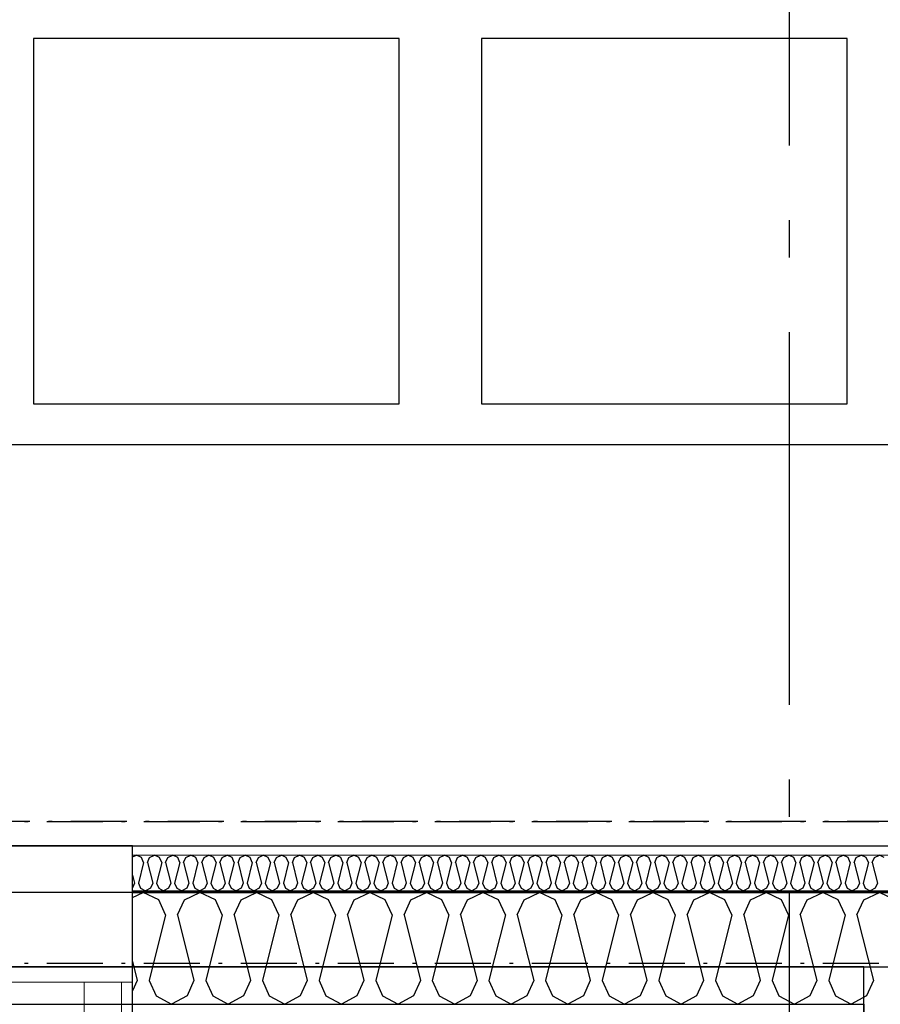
# Model space of a CAD drawing. Header units: millimetres. Extents: x -117798 to 93698, y -182207 to 252400.
# Tile 243 of 256: x -66104 to -64951, y -12167 to -10847. Entities that reach past the tile are written whole.
import ezdxf
from ezdxf.enums import TextEntityAlignment as Align

# ---------------------------------------------------------------- set-up
doc = ezdxf.new("R2010")
doc.units = ezdxf.units.MM
doc.header["$LTSCALE"] = 0.5
doc.header["$MEASUREMENT"] = 0
for name, pattern in [('Akselinje', [1500, 1000, -200, 100, -200]), ('Over snittplan', [260, 150, -50, 10, -50]), ('PLINE', [0])]:
    doc.linetypes.add(name, pattern=pattern)
for name, color, linetype in [('223- Bjelker', 7, 'Continuous'), ('232- Ikke-bærende yttervegger', 7, 'Continuous'), ('232- Ikke-bærende yttervegger (Skravur)', 7, 'Continuous'), ('232- Ikke-bærende yttervegger (Skravur)(Nye konstruksjoner)', 7, 'Continuous'), ('232- Ikke-bærende yttervegger(Nye konstruksjoner)', 7, 'Continuous'), ('244- Vinduer_ dører_ foldevegger(Nye konstruksjoner)', 7, 'Continuous'), ('251- Frittbærende dekker', 7, 'Continuous'), ('256- Faste himlinger og overflatebehandling(Nye konstruksjoner)', 7, 'Continuous'), ('261- Primærkonstruksjon (tak)(Nye konstruksjoner)', 7, 'Continuous'), ('82-- Modullinjer', 7, 'Continuous'), ('852- Teknisk_symbolsk informasjon_ bygning(Nye konstruksjoner)', 7, 'Continuous'), ('862- M___Nettoareal(Nye konstruksjoner)', 7, 'Continuous'), ('862- M___Nettoareal(Polylinje)(Nye konstruksjoner)', 7, 'Continuous'), ('862- M___Nettoareal(Tekst)(Nye konstruksjoner)', 7, 'Continuous')]:
    doc.layers.add(name, color=color, linetype=linetype)
doc.layers.add('234- Vinduer_ dører_ porter(Nye konstruksjoner)', color=7, linetype='Continuous', lineweight=0)
doc.layers.add('236- Innvendig kledning og overflate(Nye konstruksjoner)', color=7, linetype='Continuous', lineweight=0)
doc.styles.add('GENERATED_STYLE_1', font='arial.ttf')
doc.styles.add('GENERATED_STYLE_4', font='arial.ttf')

# ---------------------------------------------------------------- blocks, each defined once
blk = doc.blocks.new('Personal_A-203_8', base_point=(-63784.6, -7535.4))
at = {"layer": '862- M___Nettoareal(Polylinje)(Nye konstruksjoner)', "linetype": 'PLINE', "flags": 128}
blk.add_lwpolyline([(-67635.7, -5151.9), (-67635.7, -8254.4), (-66998.2, -8254.4), (-66998.2, -8579.4), (-67635.7, -8579.4), (-67635.7, -11724.4), (-66998.2, -11724.4), (-66998.2, -11954.4), (-61678.2, -11954.4), (-61678.2, -11916.9), (-61540.7, -11916.9), (-61540.7, -8516.9), (-61678.2, -8516.9), (-61678.2, -8316.9), (-61540.7, -8316.9), (-61540.7, -4916.9), (-61678.2, -4916.9), (-61678.2, -4716.9), (-61540.7, -4716.9), (-61540.7, -3686.9), (-66305.1, -3686.9), (-67007.4, -5151.9)], close=True, dxfattribs=at)
at = {"layer": '862- M___Nettoareal(Tekst)(Nye konstruksjoner)', "style": 'GENERATED_STYLE_1'}
for tag, height, p in [('DUMMY_862', 150, (-63902.5, -7129.5)), ('ROOM_NAME', 150, (-63902.5, -7975.7)), ('DUMMY_861', 100, (-64059.6, -7575.4)), ('ROOM_NUMBER', 100, (-64059.6, -7964.2)), ('DUMMY_863', 100, (-63666.7, -7941.4))]:
    blk.add_attdef(tag, text='', height=height, rotation=90, dxfattribs=at).set_placement(p, align=Align.TOP_LEFT)
blk = doc.blocks.new('*X136')
at = {"layer": '232- Ikke-bærende yttervegger (Skravur)', "linetype": 'PLINE'}
for p, q in [((-65953.2, -12023.7), (-65938.8, -12016.9)), ((-65918.1, -12026.7), (-65938.8, -12016.9)), ((-65883.7, -12026.7), (-65863, -12016.9)), ((-65842.2, -12026.7), (-65863, -12016.9)), ((-65807.8, -12026.7), (-65787.1, -12016.9)), ((-65766.4, -12026.7), (-65787.1, -12016.9)), ((-65731.9, -12026.7), (-65711.2, -12016.9)), ((-65690.5, -12026.7), (-65711.2, -12016.9)), ((-65656, -12026.7), (-65635.3, -12016.9)), ((-65614.6, -12026.7), (-65635.3, -12016.9)), ((-65580.2, -12026.7), (-65559.4, -12016.9)), ((-65538.7, -12026.7), (-65559.4, -12016.9)), ((-65504.3, -12026.7), (-65483.6, -12016.9)), ((-65462.8, -12026.7), (-65483.6, -12016.9)), ((-65428.4, -12026.7), (-65407.7, -12016.9)), ((-65387, -12026.7), (-65407.7, -12016.9)), ((-65352.5, -12026.7), (-65331.8, -12016.9)), ((-65311.1, -12026.7), (-65331.8, -12016.9)), ((-65276.6, -12026.7), (-65255.9, -12016.9)), ((-65235.2, -12026.7), (-65255.9, -12016.9)), ((-65200.8, -12026.7), (-65180, -12016.9)), ((-65159.3, -12026.7), (-65180, -12016.9)), ((-65124.9, -12026.7), (-65104.2, -12016.9)), ((-65083.4, -12026.7), (-65104.2, -12016.9)), ((-65049, -12026.7), (-65028.3, -12016.9)), ((-65007.6, -12026.7), (-65028.3, -12016.9)), ((-64973.1, -12026.7), (-64952.4, -12016.9)), ((-64931.7, -12026.7), (-64952.4, -12016.9)), ((-65908.9, -12047.1), (-65918.1, -12026.7)), ((-65892.9, -12047.1), (-65883.7, -12026.7)), ((-65833, -12047.1), (-65842.2, -12026.7)), ((-65817, -12047.1), (-65807.8, -12026.7)), ((-65757.1, -12047.1), (-65766.4, -12026.7)), ((-65741.2, -12047.1), (-65731.9, -12026.7)), ((-65681.2, -12047.1), (-65690.5, -12026.7)), ((-65665.3, -12047.1), (-65656, -12026.7)), ((-65605.3, -12047.1), (-65614.6, -12026.7)), ((-65589.4, -12047.1), (-65580.2, -12026.7)), ((-65529.5, -12047.1), (-65538.7, -12026.7)), ((-65513.5, -12047.1), (-65504.3, -12026.7)), ((-65453.6, -12047.1), (-65462.8, -12026.7)), ((-65437.6, -12047.1), (-65428.4, -12026.7)), ((-65377.7, -12047.1), (-65387, -12026.7)), ((-65361.8, -12047.1), (-65352.5, -12026.7)), ((-65301.8, -12047.1), (-65311.1, -12026.7)), ((-65285.9, -12047.1), (-65276.6, -12026.7)), ((-65226, -12047.1), (-65235.2, -12026.7)), ((-65210, -12047.1), (-65200.8, -12026.7)), ((-65150.1, -12047.1), (-65159.3, -12026.7)), ((-65134.1, -12047.1), (-65124.9, -12026.7)), ((-65074.2, -12047.1), (-65083.4, -12026.7)), ((-65058.3, -12047.1), (-65049, -12026.7)), ((-64998.3, -12047.1), (-65007.6, -12026.7)), ((-64982.4, -12047.1), (-64973.1, -12026.7)), ((-65908.9, -12047.1), (-65930.9, -12135)), ((-65892.9, -12047.1), (-65870.9, -12135)), ((-65833, -12047.1), (-65855, -12135)), ((-65817, -12047.1), (-65795, -12135)), ((-65757.1, -12047.1), (-65779.1, -12135)), ((-65741.2, -12047.1), (-65719.2, -12135)), ((-65681.2, -12047.1), (-65703.2, -12135)), ((-65665.3, -12047.1), (-65643.3, -12135)), ((-65605.3, -12047.1), (-65627.3, -12135)), ((-65589.4, -12047.1), (-65567.4, -12135)), ((-65529.5, -12047.1), (-65551.5, -12135)), ((-65513.5, -12047.1), (-65491.5, -12135)), ((-65453.6, -12047.1), (-65475.6, -12135)), ((-65437.6, -12047.1), (-65415.6, -12135)), ((-65377.7, -12047.1), (-65399.7, -12135)), ((-65361.8, -12047.1), (-65339.8, -12135)), ((-65301.8, -12047.1), (-65323.8, -12135)), ((-65285.9, -12047.1), (-65263.9, -12135)), ((-65226, -12047.1), (-65247.9, -12135)), ((-65210, -12047.1), (-65188, -12135)), ((-65150.1, -12047.1), (-65172.1, -12135)), ((-65134.1, -12047.1), (-65112.1, -12135)), ((-65074.2, -12047.1), (-65096.2, -12135)), ((-65058.3, -12047.1), (-65036.3, -12135)), ((-64998.3, -12047.1), (-65020.3, -12135)), ((-64982.4, -12047.1), (-64960.4, -12135)), ((-65953.2, -12109.6), (-65946.8, -12135)), ((-65946.8, -12135), (-65953.2, -12149)), ((-65930.9, -12135), (-65921.6, -12155.4)), ((-65870.9, -12135), (-65880.2, -12155.4)), ((-65855, -12135), (-65845.7, -12155.4)), ((-65795, -12135), (-65804.3, -12155.4)), ((-65779.1, -12135), (-65769.9, -12155.4)), ((-65719.2, -12135), (-65728.4, -12155.4)), ((-65703.2, -12135), (-65694, -12155.4)), ((-65643.3, -12135), (-65652.5, -12155.4)), ((-65627.3, -12135), (-65618.1, -12155.4)), ((-65567.4, -12135), (-65576.7, -12155.4)), ((-65551.5, -12135), (-65542.2, -12155.4)), ((-65491.5, -12135), (-65500.8, -12155.4)), ((-65475.6, -12135), (-65466.3, -12155.4)), ((-65415.6, -12135), (-65424.9, -12155.4)), ((-65399.7, -12135), (-65390.5, -12155.4)), ((-65339.8, -12135), (-65349, -12155.4)), ((-65323.8, -12135), (-65314.6, -12155.4)), ((-65263.9, -12135), (-65273.1, -12155.4)), ((-65247.9, -12135), (-65238.7, -12155.4)), ((-65188, -12135), (-65197.3, -12155.4)), ((-65172.1, -12135), (-65162.8, -12155.4)), ((-65112.1, -12135), (-65121.4, -12155.4)), ((-65096.2, -12135), (-65086.9, -12155.4)), ((-65036.3, -12135), (-65045.5, -12155.4)), ((-65020.3, -12135), (-65011.1, -12155.4)), ((-64960.4, -12135), (-64969.6, -12155.4)), ((-65921.6, -12155.4), (-65900.9, -12166.9)), ((-65880.2, -12155.4), (-65900.9, -12166.9)), ((-65845.7, -12155.4), (-65825, -12166.9)), ((-65804.3, -12155.4), (-65825, -12166.9)), ((-65769.9, -12155.4), (-65749.1, -12166.9)), ((-65728.4, -12155.4), (-65749.1, -12166.9)), ((-65694, -12155.4), (-65673.3, -12166.9)), ((-65652.5, -12155.4), (-65673.3, -12166.9)), ((-65618.1, -12155.4), (-65597.4, -12166.9)), ((-65576.7, -12155.4), (-65597.4, -12166.9)), ((-65542.2, -12155.4), (-65521.5, -12166.9)), ((-65500.8, -12155.4), (-65521.5, -12166.9)), ((-65466.3, -12155.4), (-65445.6, -12166.9)), ((-65424.9, -12155.4), (-65445.6, -12166.9)), ((-65390.5, -12155.4), (-65369.7, -12166.9)), ((-65349, -12155.4), (-65369.7, -12166.9)), ((-65314.6, -12155.4), (-65293.9, -12166.9)), ((-65273.1, -12155.4), (-65293.9, -12166.9)), ((-65238.7, -12155.4), (-65218, -12166.9)), ((-65197.3, -12155.4), (-65218, -12166.9)), ((-65162.8, -12155.4), (-65142.1, -12166.9)), ((-65121.4, -12155.4), (-65142.1, -12166.9)), ((-65086.9, -12155.4), (-65066.2, -12166.9)), ((-65045.5, -12155.4), (-65066.2, -12166.9)), ((-65011.1, -12155.4), (-64990.3, -12166.9)), ((-64969.6, -12155.4), (-64990.3, -12166.9))]:
    blk.add_line(p, q, dxfattribs=at)
blk = doc.blocks.new('*X358')
at = {"layer": '232- Ikke-bærende yttervegger (Skravur)(Nye konstruksjoner)', "linetype": 'PLINE'}
for p, q in [((-65953.2, -11969.4), (-65947.9, -11966.9)), ((-65941.3, -11970.1), (-65947.9, -11966.9)), ((-65938.3, -11976.6), (-65941.3, -11970.1)), ((-65933.2, -11976.6), (-65930.3, -11970.1)), ((-65930.3, -11970.1), (-65923.7, -11966.9)), ((-65917, -11970.1), (-65923.7, -11966.9)), ((-65914.1, -11976.6), (-65917, -11970.1)), ((-65909, -11976.6), (-65906, -11970.1)), ((-65906, -11970.1), (-65899.4, -11966.9)), ((-65892.7, -11970.1), (-65899.4, -11966.9)), ((-65889.8, -11976.6), (-65892.7, -11970.1)), ((-65884.7, -11976.6), (-65881.7, -11970.1)), ((-65881.7, -11970.1), (-65875.1, -11966.9)), ((-65868.5, -11970.1), (-65875.1, -11966.9)), ((-65865.5, -11976.6), (-65868.5, -11970.1)), ((-65860.4, -11976.6), (-65857.4, -11970.1)), ((-65857.4, -11970.1), (-65850.8, -11966.9)), ((-65844.2, -11970.1), (-65850.8, -11966.9)), ((-65841.2, -11976.6), (-65844.2, -11970.1)), ((-65836.1, -11976.6), (-65833.2, -11970.1)), ((-65833.2, -11970.1), (-65826.5, -11966.9)), ((-65819.9, -11970.1), (-65826.5, -11966.9)), ((-65816.9, -11976.6), (-65819.9, -11970.1)), ((-65811.8, -11976.6), (-65808.9, -11970.1)), ((-65808.9, -11970.1), (-65802.2, -11966.9)), ((-65795.6, -11970.1), (-65802.2, -11966.9)), ((-65792.7, -11976.6), (-65795.6, -11970.1)), ((-65787.6, -11976.6), (-65784.6, -11970.1)), ((-65784.6, -11970.1), (-65778, -11966.9)), ((-65771.3, -11970.1), (-65778, -11966.9)), ((-65768.4, -11976.6), (-65771.3, -11970.1)), ((-65763.3, -11976.6), (-65760.3, -11970.1)), ((-65760.3, -11970.1), (-65753.7, -11966.9)), ((-65747.1, -11970.1), (-65753.7, -11966.9)), ((-65744.1, -11976.6), (-65747.1, -11970.1)), ((-65739, -11976.6), (-65736, -11970.1)), ((-65736, -11970.1), (-65729.4, -11966.9)), ((-65722.8, -11970.1), (-65729.4, -11966.9)), ((-65719.8, -11976.6), (-65722.8, -11970.1)), ((-65714.7, -11976.6), (-65711.8, -11970.1)), ((-65711.8, -11970.1), (-65705.1, -11966.9)), ((-65698.5, -11970.1), (-65705.1, -11966.9)), ((-65695.5, -11976.6), (-65698.5, -11970.1)), ((-65690.4, -11976.6), (-65687.5, -11970.1)), ((-65687.5, -11970.1), (-65680.8, -11966.9)), ((-65674.2, -11970.1), (-65680.8, -11966.9)), ((-65671.3, -11976.6), (-65674.2, -11970.1)), ((-65666.2, -11976.6), (-65663.2, -11970.1)), ((-65663.2, -11970.1), (-65656.6, -11966.9)), ((-65649.9, -11970.1), (-65656.6, -11966.9)), ((-65647, -11976.6), (-65649.9, -11970.1)), ((-65641.9, -11976.6), (-65638.9, -11970.1)), ((-65638.9, -11970.1), (-65632.3, -11966.9)), ((-65625.6, -11970.1), (-65632.3, -11966.9)), ((-65622.7, -11976.6), (-65625.6, -11970.1)), ((-65617.6, -11976.6), (-65614.6, -11970.1)), ((-65614.6, -11970.1), (-65608, -11966.9)), ((-65601.4, -11970.1), (-65608, -11966.9)), ((-65598.4, -11976.6), (-65601.4, -11970.1)), ((-65593.3, -11976.6), (-65590.3, -11970.1)), ((-65590.3, -11970.1), (-65583.7, -11966.9)), ((-65577.1, -11970.1), (-65583.7, -11966.9)), ((-65574.1, -11976.6), (-65577.1, -11970.1)), ((-65569, -11976.6), (-65566.1, -11970.1)), ((-65566.1, -11970.1), (-65559.4, -11966.9)), ((-65552.8, -11970.1), (-65559.4, -11966.9)), ((-65549.8, -11976.6), (-65552.8, -11970.1)), ((-65544.7, -11976.6), (-65541.8, -11970.1)), ((-65541.8, -11970.1), (-65535.2, -11966.9)), ((-65528.5, -11970.1), (-65535.2, -11966.9)), ((-65525.6, -11976.6), (-65528.5, -11970.1)), ((-65520.5, -11976.6), (-65517.5, -11970.1)), ((-65517.5, -11970.1), (-65510.9, -11966.9)), ((-65504.2, -11970.1), (-65510.9, -11966.9)), ((-65501.3, -11976.6), (-65504.2, -11970.1)), ((-65496.2, -11976.6), (-65493.2, -11970.1)), ((-65493.2, -11970.1), (-65486.6, -11966.9)), ((-65480, -11970.1), (-65486.6, -11966.9)), ((-65477, -11976.6), (-65480, -11970.1)), ((-65471.9, -11976.6), (-65468.9, -11970.1)), ((-65468.9, -11970.1), (-65462.3, -11966.9)), ((-65455.7, -11970.1), (-65462.3, -11966.9)), ((-65452.7, -11976.6), (-65455.7, -11970.1)), ((-65447.6, -11976.6), (-65444.7, -11970.1)), ((-65444.7, -11970.1), (-65438, -11966.9)), ((-65431.4, -11970.1), (-65438, -11966.9)), ((-65428.4, -11976.6), (-65431.4, -11970.1)), ((-65423.3, -11976.6), (-65420.4, -11970.1)), ((-65420.4, -11970.1), (-65413.7, -11966.9)), ((-65407.1, -11970.1), (-65413.7, -11966.9)), ((-65404.2, -11976.6), (-65407.1, -11970.1)), ((-65399.1, -11976.6), (-65396.1, -11970.1)), ((-65396.1, -11970.1), (-65389.5, -11966.9)), ((-65382.8, -11970.1), (-65389.5, -11966.9)), ((-65379.9, -11976.6), (-65382.8, -11970.1)), ((-65374.8, -11976.6), (-65371.8, -11970.1)), ((-65371.8, -11970.1), (-65365.2, -11966.9)), ((-65358.6, -11970.1), (-65365.2, -11966.9)), ((-65355.6, -11976.6), (-65358.6, -11970.1)), ((-65350.5, -11976.6), (-65347.5, -11970.1)), ((-65347.5, -11970.1), (-65340.9, -11966.9)), ((-65334.3, -11970.1), (-65340.9, -11966.9)), ((-65331.3, -11976.6), (-65334.3, -11970.1)), ((-65326.2, -11976.6), (-65323.3, -11970.1)), ((-65323.3, -11970.1), (-65316.6, -11966.9)), ((-65310, -11970.1), (-65316.6, -11966.9)), ((-65307, -11976.6), (-65310, -11970.1)), ((-65301.9, -11976.6), (-65299, -11970.1)), ((-65299, -11970.1), (-65292.3, -11966.9)), ((-65285.7, -11970.1), (-65292.3, -11966.9)), ((-65282.8, -11976.6), (-65285.7, -11970.1)), ((-65277.7, -11976.6), (-65274.7, -11970.1)), ((-65274.7, -11970.1), (-65268.1, -11966.9)), ((-65261.4, -11970.1), (-65268.1, -11966.9)), ((-65258.5, -11976.6), (-65261.4, -11970.1)), ((-65253.4, -11976.6), (-65250.4, -11970.1)), ((-65250.4, -11970.1), (-65243.8, -11966.9)), ((-65237.1, -11970.1), (-65243.8, -11966.9)), ((-65234.2, -11976.6), (-65237.1, -11970.1)), ((-65229.1, -11976.6), (-65226.1, -11970.1)), ((-65226.1, -11970.1), (-65219.5, -11966.9)), ((-65212.9, -11970.1), (-65219.5, -11966.9)), ((-65209.9, -11976.6), (-65212.9, -11970.1)), ((-65204.8, -11976.6), (-65201.8, -11970.1)), ((-65201.8, -11970.1), (-65195.2, -11966.9)), ((-65188.6, -11970.1), (-65195.2, -11966.9)), ((-65185.6, -11976.6), (-65188.6, -11970.1)), ((-65180.5, -11976.6), (-65177.6, -11970.1)), ((-65177.6, -11970.1), (-65170.9, -11966.9)), ((-65164.3, -11970.1), (-65170.9, -11966.9)), ((-65161.3, -11976.6), (-65164.3, -11970.1)), ((-65156.2, -11976.6), (-65153.3, -11970.1)), ((-65153.3, -11970.1), (-65146.7, -11966.9)), ((-65140, -11970.1), (-65146.7, -11966.9)), ((-65137.1, -11976.6), (-65140, -11970.1)), ((-65132, -11976.6), (-65129, -11970.1)), ((-65129, -11970.1), (-65122.4, -11966.9)), ((-65115.7, -11970.1), (-65122.4, -11966.9)), ((-65112.8, -11976.6), (-65115.7, -11970.1)), ((-65107.7, -11976.6), (-65104.7, -11970.1)), ((-65104.7, -11970.1), (-65098.1, -11966.9)), ((-65091.5, -11970.1), (-65098.1, -11966.9)), ((-65088.5, -11976.6), (-65091.5, -11970.1)), ((-65083.4, -11976.6), (-65080.4, -11970.1)), ((-65080.4, -11970.1), (-65073.8, -11966.9)), ((-65067.2, -11970.1), (-65073.8, -11966.9)), ((-65064.2, -11976.6), (-65067.2, -11970.1)), ((-65059.1, -11976.6), (-65056.2, -11970.1)), ((-65056.2, -11970.1), (-65049.5, -11966.9)), ((-65042.9, -11970.1), (-65049.5, -11966.9)), ((-65039.9, -11976.6), (-65042.9, -11970.1)), ((-65034.8, -11976.6), (-65031.9, -11970.1)), ((-65031.9, -11970.1), (-65025.2, -11966.9)), ((-65018.6, -11970.1), (-65025.2, -11966.9)), ((-65015.7, -11976.6), (-65018.6, -11970.1)), ((-65010.6, -11976.6), (-65007.6, -11970.1)), ((-65007.6, -11970.1), (-65001, -11966.9)), ((-64994.3, -11970.1), (-65001, -11966.9)), ((-64991.4, -11976.6), (-64994.3, -11970.1)), ((-64986.3, -11976.6), (-64983.3, -11970.1)), ((-64983.3, -11970.1), (-64976.7, -11966.9)), ((-64970.1, -11970.1), (-64976.7, -11966.9)), ((-64967.1, -11976.6), (-64970.1, -11970.1)), ((-64962, -11976.6), (-64959, -11970.1)), ((-64959, -11970.1), (-64952.4, -11966.9)), ((-64945.8, -11970.1), (-64952.4, -11966.9)), ((-65938.3, -11976.6), (-65945.4, -12004.7)), ((-65933.2, -11976.6), (-65926.2, -12004.7)), ((-65914.1, -11976.6), (-65921.1, -12004.7)), ((-65909, -11976.6), (-65901.9, -12004.7)), ((-65889.8, -11976.6), (-65896.8, -12004.7)), ((-65884.7, -11976.6), (-65877.6, -12004.7)), ((-65865.5, -11976.6), (-65872.5, -12004.7)), ((-65860.4, -11976.6), (-65853.4, -12004.7)), ((-65841.2, -11976.6), (-65848.3, -12004.7)), ((-65836.1, -11976.6), (-65829.1, -12004.7)), ((-65816.9, -11976.6), (-65824, -12004.7)), ((-65811.8, -11976.6), (-65804.8, -12004.7)), ((-65792.7, -11976.6), (-65799.7, -12004.7)), ((-65787.6, -11976.6), (-65780.5, -12004.7)), ((-65768.4, -11976.6), (-65775.4, -12004.7)), ((-65763.3, -11976.6), (-65756.2, -12004.7)), ((-65744.1, -11976.6), (-65751.1, -12004.7)), ((-65739, -11976.6), (-65732, -12004.7)), ((-65719.8, -11976.6), (-65726.9, -12004.7)), ((-65714.7, -11976.6), (-65707.7, -12004.7)), ((-65695.5, -11976.6), (-65702.6, -12004.7)), ((-65690.4, -11976.6), (-65683.4, -12004.7)), ((-65671.3, -11976.6), (-65678.3, -12004.7)), ((-65666.2, -11976.6), (-65659.1, -12004.7)), ((-65647, -11976.6), (-65654, -12004.7)), ((-65641.9, -11976.6), (-65634.8, -12004.7)), ((-65622.7, -11976.6), (-65629.7, -12004.7)), ((-65617.6, -11976.6), (-65610.5, -12004.7)), ((-65598.4, -11976.6), (-65605.4, -12004.7)), ((-65593.3, -11976.6), (-65586.3, -12004.7)), ((-65574.1, -11976.6), (-65581.2, -12004.7)), ((-65569, -11976.6), (-65562, -12004.7)), ((-65549.8, -11976.6), (-65556.9, -12004.7)), ((-65544.7, -11976.6), (-65537.7, -12004.7)), ((-65525.6, -11976.6), (-65532.6, -12004.7)), ((-65520.5, -11976.6), (-65513.4, -12004.7)), ((-65501.3, -11976.6), (-65508.3, -12004.7)), ((-65496.2, -11976.6), (-65489.1, -12004.7)), ((-65477, -11976.6), (-65484, -12004.7)), ((-65471.9, -11976.6), (-65464.9, -12004.7)), ((-65452.7, -11976.6), (-65459.8, -12004.7)), ((-65447.6, -11976.6), (-65440.6, -12004.7)), ((-65428.4, -11976.6), (-65435.5, -12004.7)), ((-65423.3, -11976.6), (-65416.3, -12004.7)), ((-65404.2, -11976.6), (-65411.2, -12004.7)), ((-65399.1, -11976.6), (-65392, -12004.7)), ((-65379.9, -11976.6), (-65386.9, -12004.7)), ((-65374.8, -11976.6), (-65367.7, -12004.7)), ((-65355.6, -11976.6), (-65362.6, -12004.7)), ((-65350.5, -11976.6), (-65343.5, -12004.7)), ((-65331.3, -11976.6), (-65338.4, -12004.7)), ((-65326.2, -11976.6), (-65319.2, -12004.7)), ((-65307, -11976.6), (-65314.1, -12004.7)), ((-65301.9, -11976.6), (-65294.9, -12004.7)), ((-65282.8, -11976.6), (-65289.8, -12004.7)), ((-65277.7, -11976.6), (-65270.6, -12004.7)), ((-65258.5, -11976.6), (-65265.5, -12004.7)), ((-65253.4, -11976.6), (-65246.3, -12004.7)), ((-65234.2, -11976.6), (-65241.2, -12004.7)), ((-65229.1, -11976.6), (-65222, -12004.7)), ((-65209.9, -11976.6), (-65216.9, -12004.7)), ((-65204.8, -11976.6), (-65197.8, -12004.7)), ((-65185.6, -11976.6), (-65192.7, -12004.7)), ((-65180.5, -11976.6), (-65173.5, -12004.7)), ((-65161.3, -11976.6), (-65168.4, -12004.7)), ((-65156.2, -11976.6), (-65149.2, -12004.7)), ((-65137.1, -11976.6), (-65144.1, -12004.7)), ((-65132, -11976.6), (-65124.9, -12004.7)), ((-65112.8, -11976.6), (-65119.8, -12004.7)), ((-65107.7, -11976.6), (-65100.6, -12004.7)), ((-65088.5, -11976.6), (-65095.5, -12004.7)), ((-65083.4, -11976.6), (-65076.4, -12004.7)), ((-65064.2, -11976.6), (-65071.3, -12004.7)), ((-65059.1, -11976.6), (-65052.1, -12004.7)), ((-65039.9, -11976.6), (-65047, -12004.7)), ((-65034.8, -11976.6), (-65027.8, -12004.7)), ((-65015.7, -11976.6), (-65022.7, -12004.7)), ((-65010.6, -11976.6), (-65003.5, -12004.7)), ((-64991.4, -11976.6), (-64998.4, -12004.7)), ((-64986.3, -11976.6), (-64979.2, -12004.7)), ((-64967.1, -11976.6), (-64974.1, -12004.7)), ((-64962, -11976.6), (-64955, -12004.7)), ((-65953.2, -11994), (-65950.5, -12004.7)), ((-65950.5, -12004.7), (-65953.2, -12010.6)), ((-65945.4, -12004.7), (-65942.4, -12011.2)), ((-65942.4, -12011.2), (-65935.8, -12014.9)), ((-65929.2, -12011.2), (-65935.8, -12014.9)), ((-65926.2, -12004.7), (-65929.2, -12011.2)), ((-65921.1, -12004.7), (-65918.1, -12011.2)), ((-65918.1, -12011.2), (-65911.5, -12014.9)), ((-65904.9, -12011.2), (-65911.5, -12014.9)), ((-65901.9, -12004.7), (-65904.9, -12011.2)), ((-65896.8, -12004.7), (-65893.9, -12011.2)), ((-65893.9, -12011.2), (-65887.2, -12014.9)), ((-65880.6, -12011.2), (-65887.2, -12014.9)), ((-65877.6, -12004.7), (-65880.6, -12011.2)), ((-65872.5, -12004.7), (-65869.6, -12011.2)), ((-65869.6, -12011.2), (-65863, -12014.9)), ((-65856.3, -12011.2), (-65863, -12014.9)), ((-65853.4, -12004.7), (-65856.3, -12011.2)), ((-65848.3, -12004.7), (-65845.3, -12011.2)), ((-65845.3, -12011.2), (-65838.7, -12014.9)), ((-65832, -12011.2), (-65838.7, -12014.9)), ((-65829.1, -12004.7), (-65832, -12011.2)), ((-65824, -12004.7), (-65821, -12011.2)), ((-65821, -12011.2), (-65814.4, -12014.9)), ((-65807.8, -12011.2), (-65814.4, -12014.9)), ((-65804.8, -12004.7), (-65807.8, -12011.2)), ((-65799.7, -12004.7), (-65796.7, -12011.2)), ((-65796.7, -12011.2), (-65790.1, -12014.9)), ((-65783.5, -12011.2), (-65790.1, -12014.9)), ((-65780.5, -12004.7), (-65783.5, -12011.2)), ((-65775.4, -12004.7), (-65772.5, -12011.2)), ((-65772.5, -12011.2), (-65765.8, -12014.9)), ((-65759.2, -12011.2), (-65765.8, -12014.9)), ((-65756.2, -12004.7), (-65759.2, -12011.2)), ((-65751.1, -12004.7), (-65748.2, -12011.2)), ((-65748.2, -12011.2), (-65741.5, -12014.9)), ((-65734.9, -12011.2), (-65741.5, -12014.9)), ((-65732, -12004.7), (-65734.9, -12011.2)), ((-65726.9, -12004.7), (-65723.9, -12011.2)), ((-65723.9, -12011.2), (-65717.3, -12014.9)), ((-65710.6, -12011.2), (-65717.3, -12014.9)), ((-65707.7, -12004.7), (-65710.6, -12011.2)), ((-65702.6, -12004.7), (-65699.6, -12011.2)), ((-65699.6, -12011.2), (-65693, -12014.9)), ((-65686.4, -12011.2), (-65693, -12014.9)), ((-65683.4, -12004.7), (-65686.4, -12011.2)), ((-65678.3, -12004.7), (-65675.3, -12011.2)), ((-65675.3, -12011.2), (-65668.7, -12014.9)), ((-65662.1, -12011.2), (-65668.7, -12014.9)), ((-65659.1, -12004.7), (-65662.1, -12011.2)), ((-65654, -12004.7), (-65651.1, -12011.2)), ((-65651.1, -12011.2), (-65644.4, -12014.9)), ((-65637.8, -12011.2), (-65644.4, -12014.9)), ((-65634.8, -12004.7), (-65637.8, -12011.2)), ((-65629.7, -12004.7), (-65626.8, -12011.2)), ((-65626.8, -12011.2), (-65620.1, -12014.9)), ((-65613.5, -12011.2), (-65620.1, -12014.9)), ((-65610.5, -12004.7), (-65613.5, -12011.2)), ((-65605.4, -12004.7), (-65602.5, -12011.2)), ((-65602.5, -12011.2), (-65595.9, -12014.9)), ((-65589.2, -12011.2), (-65595.9, -12014.9)), ((-65586.3, -12004.7), (-65589.2, -12011.2)), ((-65581.2, -12004.7), (-65578.2, -12011.2)), ((-65578.2, -12011.2), (-65571.6, -12014.9)), ((-65564.9, -12011.2), (-65571.6, -12014.9)), ((-65562, -12004.7), (-65564.9, -12011.2)), ((-65556.9, -12004.7), (-65553.9, -12011.2)), ((-65553.9, -12011.2), (-65547.3, -12014.9)), ((-65540.7, -12011.2), (-65547.3, -12014.9)), ((-65537.7, -12004.7), (-65540.7, -12011.2)), ((-65532.6, -12004.7), (-65529.6, -12011.2)), ((-65529.6, -12011.2), (-65523, -12014.9)), ((-65516.4, -12011.2), (-65523, -12014.9)), ((-65513.4, -12004.7), (-65516.4, -12011.2)), ((-65508.3, -12004.7), (-65505.4, -12011.2)), ((-65505.4, -12011.2), (-65498.7, -12014.9)), ((-65492.1, -12011.2), (-65498.7, -12014.9)), ((-65489.1, -12004.7), (-65492.1, -12011.2)), ((-65484, -12004.7), (-65481.1, -12011.2)), ((-65481.1, -12011.2), (-65474.5, -12014.9)), ((-65467.8, -12011.2), (-65474.5, -12014.9)), ((-65464.9, -12004.7), (-65467.8, -12011.2)), ((-65459.8, -12004.7), (-65456.8, -12011.2)), ((-65456.8, -12011.2), (-65450.2, -12014.9)), ((-65443.5, -12011.2), (-65450.2, -12014.9)), ((-65440.6, -12004.7), (-65443.5, -12011.2)), ((-65435.5, -12004.7), (-65432.5, -12011.2)), ((-65432.5, -12011.2), (-65425.9, -12014.9)), ((-65419.3, -12011.2), (-65425.9, -12014.9)), ((-65416.3, -12004.7), (-65419.3, -12011.2)), ((-65411.2, -12004.7), (-65408.2, -12011.2)), ((-65408.2, -12011.2), (-65401.6, -12014.9)), ((-65395, -12011.2), (-65401.6, -12014.9)), ((-65392, -12004.7), (-65395, -12011.2)), ((-65386.9, -12004.7), (-65384, -12011.2)), ((-65384, -12011.2), (-65377.3, -12014.9)), ((-65370.7, -12011.2), (-65377.3, -12014.9)), ((-65367.7, -12004.7), (-65370.7, -12011.2)), ((-65362.6, -12004.7), (-65359.7, -12011.2)), ((-65359.7, -12011.2), (-65353, -12014.9)), ((-65346.4, -12011.2), (-65353, -12014.9)), ((-65343.5, -12004.7), (-65346.4, -12011.2)), ((-65338.4, -12004.7), (-65335.4, -12011.2)), ((-65335.4, -12011.2), (-65328.8, -12014.9)), ((-65322.1, -12011.2), (-65328.8, -12014.9)), ((-65319.2, -12004.7), (-65322.1, -12011.2)), ((-65314.1, -12004.7), (-65311.1, -12011.2)), ((-65311.1, -12011.2), (-65304.5, -12014.9)), ((-65297.9, -12011.2), (-65304.5, -12014.9)), ((-65294.9, -12004.7), (-65297.9, -12011.2)), ((-65289.8, -12004.7), (-65286.8, -12011.2)), ((-65286.8, -12011.2), (-65280.2, -12014.9)), ((-65273.6, -12011.2), (-65280.2, -12014.9)), ((-65270.6, -12004.7), (-65273.6, -12011.2)), ((-65265.5, -12004.7), (-65262.6, -12011.2)), ((-65262.6, -12011.2), (-65255.9, -12014.9)), ((-65249.3, -12011.2), (-65255.9, -12014.9)), ((-65246.3, -12004.7), (-65249.3, -12011.2)), ((-65241.2, -12004.7), (-65238.3, -12011.2)), ((-65238.3, -12011.2), (-65231.6, -12014.9)), ((-65225, -12011.2), (-65231.6, -12014.9)), ((-65222, -12004.7), (-65225, -12011.2)), ((-65216.9, -12004.7), (-65214, -12011.2)), ((-65214, -12011.2), (-65207.4, -12014.9)), ((-65200.7, -12011.2), (-65207.4, -12014.9)), ((-65197.8, -12004.7), (-65200.7, -12011.2)), ((-65192.7, -12004.7), (-65189.7, -12011.2)), ((-65189.7, -12011.2), (-65183.1, -12014.9)), ((-65176.4, -12011.2), (-65183.1, -12014.9)), ((-65173.5, -12004.7), (-65176.4, -12011.2)), ((-65168.4, -12004.7), (-65165.4, -12011.2)), ((-65165.4, -12011.2), (-65158.8, -12014.9)), ((-65152.2, -12011.2), (-65158.8, -12014.9)), ((-65149.2, -12004.7), (-65152.2, -12011.2)), ((-65144.1, -12004.7), (-65141.1, -12011.2)), ((-65141.1, -12011.2), (-65134.5, -12014.9)), ((-65127.9, -12011.2), (-65134.5, -12014.9)), ((-65124.9, -12004.7), (-65127.9, -12011.2)), ((-65119.8, -12004.7), (-65116.9, -12011.2)), ((-65116.9, -12011.2), (-65110.2, -12014.9)), ((-65103.6, -12011.2), (-65110.2, -12014.9)), ((-65100.6, -12004.7), (-65103.6, -12011.2)), ((-65095.5, -12004.7), (-65092.6, -12011.2)), ((-65092.6, -12011.2), (-65086, -12014.9)), ((-65079.3, -12011.2), (-65086, -12014.9)), ((-65076.4, -12004.7), (-65079.3, -12011.2)), ((-65071.3, -12004.7), (-65068.3, -12011.2)), ((-65068.3, -12011.2), (-65061.7, -12014.9)), ((-65055, -12011.2), (-65061.7, -12014.9)), ((-65052.1, -12004.7), (-65055, -12011.2)), ((-65047, -12004.7), (-65044, -12011.2)), ((-65044, -12011.2), (-65037.4, -12014.9)), ((-65030.8, -12011.2), (-65037.4, -12014.9)), ((-65027.8, -12004.7), (-65030.8, -12011.2)), ((-65022.7, -12004.7), (-65019.7, -12011.2)), ((-65019.7, -12011.2), (-65013.1, -12014.9)), ((-65006.5, -12011.2), (-65013.1, -12014.9)), ((-65003.5, -12004.7), (-65006.5, -12011.2)), ((-64998.4, -12004.7), (-64995.5, -12011.2)), ((-64995.5, -12011.2), (-64988.8, -12014.9)), ((-64982.2, -12011.2), (-64988.8, -12014.9)), ((-64979.2, -12004.7), (-64982.2, -12011.2)), ((-64974.1, -12004.7), (-64971.2, -12011.2)), ((-64971.2, -12011.2), (-64964.5, -12014.9)), ((-64957.9, -12011.2), (-64964.5, -12014.9)), ((-64955, -12004.7), (-64957.9, -12011.2))]:
    blk.add_line(p, q, dxfattribs=at)
blk = doc.blocks.new('Dørstempel[48]', base_point=(-66463.2, -12229.4))
at = {"layer": '852- Teknisk_symbolsk informasjon_ bygning(Nye konstruksjoner)', "char_height": 75, "attachment_point": 1, "rotation": 180, "style": 'GENERATED_STYLE_1'}
for s, insert in [('\\A1;{\\pql;\\pt0,50;\\fArial|b0|i0|c0|p0;\\W1.000000;x2\xa0090\\fArial|b0|i0|c0|p0;\\W1.000000;\\A1{\\H.66x;\\S^  ;}\\fArial|b0|i0|c0|p0;\\W1.000000;\\fArial|b0|i0|c0|p0;\\W1.000000;\\A1{\\H.66x;\\S^  ;}}', (-66534.6, -12942.6)), ('\\A1;{\\pql;\\pt0,50;\\fArial|b0|i0|c0|p0;\\W1.000000;990\\fArial|b0|i0|c0|p0;\\W1.000000;\\A1{\\H.66x;\\S^  ;}\\fArial|b0|i0|c0|p0;\\W1.000000;\\fArial|b0|i0|c0|p0;\\W1.000000;\\A1{\\H.66x;\\S^  ;}}', (-66363, -12942.6))]:
    blk.add_mtext(s, dxfattribs=dict(at, insert=insert))
at = {"layer": '852- Teknisk_symbolsk informasjon_ bygning(Nye konstruksjoner)', "style": 'GENERATED_STYLE_1'}
for tag, p in [('DUMMY_233', (-66305.8, -12606.2)), ('DUMMY_231', (-66305.8, -12724.1)), ('DUMMY_229', (-66305.8, -12841.9)), ('strUnitPrefix', (-66305.8, -12976.9))]:
    blk.add_attdef(tag, text='', height=75, rotation=180, dxfattribs=at).set_placement(p, align=Align.TOP_RIGHT)
for tag, p in [('DUMMY_234', (-66363, -12623.4)), ('DUMMY_232', (-66363, -12741.2)), ('DUMMY_230', (-66363, -12841.9)), ('DUMMY_228', (-66843.4, -12959.8))]:
    blk.add_attdef(tag, text='', height=75, rotation=180, dxfattribs=at).set_placement(p, align=Align.TOP_LEFT)
blk.add_attdef('AC_WIDO_ID', text='', height=100, rotation=180, dxfattribs=at).set_placement((-66463.2, -12927.2), align=Align.BOTTOM_CENTER)
blk = doc.blocks.new('Dør[20]')
at = {"layer": '234- Vinduer_ dører_ porter(Nye konstruksjoner)', "linetype": 'PLINE'}
for p, q in [((-66958.2, -12137.4), (-66973.2, -12137.4)), ((-66973.2, -12229.4), (-66973.2, -12137.4)), ((-66908.2, -12137.4), (-66958.2, -12137.4)), ((-66958.2, -12137.4), (-66958.2, -12229.4)), ((-66908.2, -12137.4), (-66018.2, -12137.4)), ((-66908.2, -12229.4), (-66908.2, -12137.4)), ((-65968.2, -12137.4), (-66018.2, -12137.4)), ((-66018.2, -12137.4), (-66018.2, -12229.4)), ((-65968.2, -12137.4), (-65953.2, -12137.4)), ((-65968.2, -12229.4), (-65968.2, -12137.4)), ((-65953.2, -12229.4), (-65953.2, -12137.4)), ((-65953.2, -12166.9), (-66973.2, -12166.9)), ((-65953.2, -12229.4), (-66973.2, -12229.4)), ((-66958.2, -12229.4), (-66973.2, -12229.4)), ((-66958.2, -12229.4), (-66908.2, -12229.4)), ((-66018.2, -12229.4), (-66908.2, -12229.4)), ((-66908.2, -12229.4), (-66908.2, -13119.4)), ((-66018.2, -12229.4), (-65968.2, -12229.4)), ((-65968.2, -12229.4), (-65953.2, -12229.4))]:
    blk.add_line(p, q, dxfattribs=at)
blk.add_arc((-66908.2, -12229.4), 890, 270, 0, dxfattribs=at)
at = {"layer": '236- Innvendig kledning og overflate(Nye konstruksjoner)', "linetype": 'PLINE'}
for p, q in [((-66973.2, -12229.4), (-66973.2, -12216.9)), ((-66973.2, -12229.4), (-66973.2, -12216.9)), ((-65953.2, -12229.4), (-65953.2, -12216.9)), ((-65953.2, -12229.4), (-65953.2, -12216.9))]:
    blk.add_line(p, q, dxfattribs=at)
at = {"layer": '244- Vinduer_ dører_ foldevegger(Nye konstruksjoner)', "linetype": 'PLINE'}
for p, q in [((-66973.2, -12216.9), (-66973.2, -12166.9)), ((-66973.2, -12216.9), (-66973.2, -12166.9)), ((-65953.2, -12216.9), (-65953.2, -12166.9)), ((-65953.2, -12216.9), (-65953.2, -12166.9))]:
    blk.add_line(p, q, dxfattribs=at)
at = {"layer": '852- Teknisk_symbolsk informasjon_ bygning(Nye konstruksjoner)'}
ref = blk.add_blockref('Dørstempel[48]', (-66463.2, -12229.4), dxfattribs=at)
ref.add_attrib('AC_WIDO_ID', 'A-213.2', dxfattribs={"color": 7, "height": 100, "rotation": 180, "style": 'GENERATED_STYLE_1'}).set_placement((-66463.2, -12927.2), align=Align.BOTTOM_CENTER)
ref.add_attrib('strUnitPrefix', 'BxH:', dxfattribs={"color": 7, "height": 75, "rotation": 180, "style": 'GENERATED_STYLE_1'}).set_placement((-66305.8, -12976.9), align=Align.TOP_RIGHT)
ref.add_attrib('DUMMY_232', '-', dxfattribs={"color": 7, "height": 75, "rotation": 180, "style": 'GENERATED_STYLE_1'}).set_placement((-66363, -12741.2), align=Align.TOP_LEFT)
ref.add_attrib('DUMMY_234', '38 dB', dxfattribs={"color": 7, "height": 75, "rotation": 180, "style": 'GENERATED_STYLE_1'}).set_placement((-66363, -12623.4), align=Align.TOP_LEFT)
blk = doc.blocks.new('Standard grid marker[103]', base_point=(20739.5, -12016.9))
at = {"layer": '82-- Modullinjer', "linetype": 'Akselinje'}
blk.add_line((20539.5, -12016.9), (-81321.3, -12016.9), dxfattribs=at)
at = {"layer": '82-- Modullinjer', "style": 'GENERATED_STYLE_4'}
for tag, p in [('AC_MarkerText_1_0', (20862, -12056.9)), ('AC_MarkerText_1_1', (-81898.8, -12056.9))]:
    blk.add_attdef(tag, text='', height=175, rotation=90, dxfattribs=at).set_placement(p, align=Align.TOP_CENTER)
blk = doc.blocks.new('Standard grid marker[212]', base_point=(-65073.2, 26434.4))
at = {"layer": '82-- Modullinjer', "linetype": 'Akselinje'}
blk.add_line((-65073.2, 26234.4), (-65073.2, -50374.4), dxfattribs=at)
at = {"layer": '82-- Modullinjer', "style": 'GENERATED_STYLE_4'}
for tag, p in [('AC_MarkerText_1_0', (-65200.7, 26644.4)), ('AC_MarkerText_1_1', (-65200.7, -50864.4))]:
    blk.add_attdef(tag, text='', height=175, rotation=90, dxfattribs=at).set_placement(p, align=Align.TOP_CENTER)

msp = doc.modelspace()

# ---------------------------------------------------------------- hatches: boundary and pattern name
at = {"layer": '232- Ikke-bærende yttervegger (Skravur)(Nye konstruksjoner)', "linetype": 'Continuous'}
h = msp.add_hatch(dxfattribs=at)
h.set_pattern_fill('Gips', color=256, style=0, pattern_type=2)
h.set_pattern_definition([(0, (0, 0), (0, 86.60254), [0, -50]), (0, (25, 43.3), (0, 86.60254), [0, -50])])
h.paths.add_polyline_path([(-65953.2, -11966.9), (-61678.2, -11966.9), (-61678.2, -11954.4), (-65953.2, -11954.4)])
msp.add_hatch(color=256, dxfattribs=at).paths.add_polyline_path([(-65953.2, -12014.9), (-65953.2, -12016.9), (-61678.2, -12016.9), (-61678.2, -12014.9)])

# ---------------------------------------------------------------- linework, layer by layer
at = {"layer": '223- Bjelker', "linetype": 'Over snittplan', "flags": 128}
for points in [[(-75168.2, -11921.9), (-61372.4, -11921.9)], [(-75168.2, -12111.9), (-61372.4, -12111.9)]]:
    msp.add_lwpolyline(points, dxfattribs=at)
at = {"layer": '232- Ikke-bærende yttervegger', "linetype": 'PLINE', "flags": 128}
msp.add_lwpolyline([(-61678.2, -12016.9), (-65953.2, -12016.9)], dxfattribs=at)
at = {"layer": '232- Ikke-bærende yttervegger(Nye konstruksjoner)', "linetype": 'PLINE'}
msp.add_line((-65953.2, -12014.9), (-61678.2, -12014.9), dxfattribs=at)
at = {"layer": '232- Ikke-bærende yttervegger(Nye konstruksjoner)', "linetype": 'PLINE', "flags": 128}
for points in [[(-65953.2, -11954.4), (-66973.2, -11954.4)], [(-65953.2, -11966.9), (-65953.2, -11954.4)], [(-65953.2, -12014.9), (-65953.2, -11966.9)], [(-65953.2, -12016.9), (-65953.2, -12014.9)], [(-65953.2, -12166.9), (-65953.2, -12016.9)], [(-65953.2, -12016.9), (-61678.2, -12016.9)], [(-66973.2, -12166.9), (-65953.2, -12166.9)]]:
    msp.add_lwpolyline(points, dxfattribs=at)
at = {"layer": '236- Innvendig kledning og overflate(Nye konstruksjoner)', "linetype": 'PLINE'}
msp.add_line((-61678.2, -11966.9), (-65953.2, -11966.9), dxfattribs=at)
at = {"layer": '236- Innvendig kledning og overflate(Nye konstruksjoner)', "linetype": 'PLINE', "flags": 128}
msp.add_lwpolyline([(-61678.2, -11954.4), (-65953.2, -11954.4)], dxfattribs=at)
at = {"layer": '251- Frittbærende dekker', "linetype": 'PLINE', "flags": 128}
for points in [[(-75168.2, 2483.1), (-75168.2, -12116.9), (-61378.2, -12116.9), (-61378.2, -3686.9), (-64953.2, -3686.9), (-64953.2, -1116.9), (-61378.2, -1116.9), (-61378.2, 1683.1), (-62078.2, 1683.1), (-62078.2, 2383.1), (-62878.2, 2383.1), (-62878.2, 4683.1), (-74978.2, 4683.1), (-74978.2, 2483.1)], [(-64973.2, -25891.9), (-64973.2, -12116.9), (-68773.2, -12116.9), (-68773.2, -25891.9)]]:
    msp.add_lwpolyline(points, close=True, dxfattribs=at)
at = {"layer": '256- Faste himlinger og overflatebehandling(Nye konstruksjoner)', "linetype": 'PLINE'}
for points in [[(-64340.7, -11416.9), (-66740.7, -11416.9), (-66740.7, -10216.9), (-64340.7, -10216.9)], [(-65595.7, -11361.9), (-65595.7, -10871.9), (-66085.7, -10871.9), (-66085.7, -11361.9)], [(-64995.7, -11361.9), (-64995.7, -10871.9), (-65485.7, -10871.9), (-65485.7, -11361.9)]]:
    msp.add_lwpolyline(points, close=True, dxfattribs=at)
at = {"layer": '256- Faste himlinger og overflatebehandling(Nye konstruksjoner)', "linetype": 'Over snittplan', "flags": 128}
msp.add_lwpolyline([(-61540.7, -11921.9), (-67010.7, -11921.9)], dxfattribs=at)
at = {"layer": '261- Primærkonstruksjon (tak)(Nye konstruksjoner)', "linetype": 'PLINE', "flags": 128}
for points in [[(-70073.2, -12166.9), (-64973.2, -12166.9)], [(-64973.2, -12166.9), (-64973.2, -15021.9)]]:
    msp.add_lwpolyline(points, dxfattribs=at)

# ---------------------------------------------------------------- block references
at = {"layer": '232- Ikke-bærende yttervegger'}
msp.add_blockref('*X136', (0, 0), dxfattribs=at)
at = {"layer": '232- Ikke-bærende yttervegger(Nye konstruksjoner)'}
msp.add_blockref('*X358', (0, 0), dxfattribs=at)
at = {"layer": '244- Vinduer_ dører_ foldevegger(Nye konstruksjoner)', "linetype": 'PLINE'}
msp.add_blockref('Dør[20]', (0, 0), dxfattribs=at)
at = {"layer": '82-- Modullinjer', "linetype": 'PLINE'}
for name, p in [('Standard grid marker[212]', (-65073.2, 26434.4)), ('Standard grid marker[103]', (20739.5, -12016.9))]:
    msp.add_blockref(name, p, dxfattribs=at)
at = {"layer": '862- M___Nettoareal(Nye konstruksjoner)', "linetype": 'Continuous'}
msp.add_blockref('Personal_A-203_8', (-63784.6, -7535.4), dxfattribs=at)

doc.saveas('drawing.dxf')
